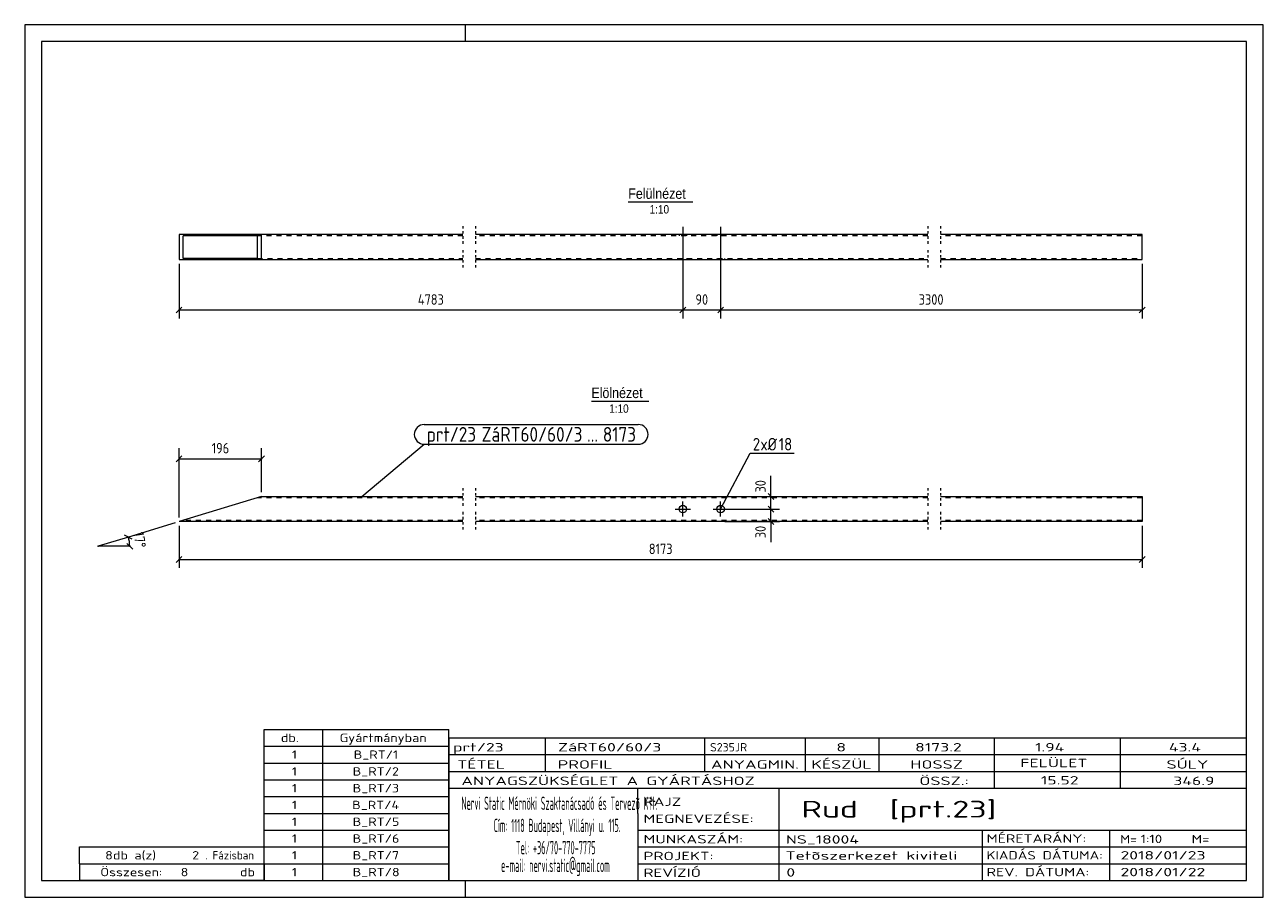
# Model space of a CAD drawing. Header units: millimetres. Extents: x 1 to 296, y 1 to 209.
import ezdxf

# ---------------------------------------------------------------- set-up
doc = ezdxf.new("R2010")
doc.units = ezdxf.units.MM
doc.header["$LTSCALE"] = 0.6
for name, pattern in [('XKITLINE00', [0]), ('XKITLINE01', [4, 1, -1, 1, -1]), ('XKITLINE02', [4, 2, -2])]:
    doc.linetypes.add(name, pattern=pattern)
for name, color, linetype, lineweight in [('Bolt', 7, 'Continuous', 0), ('BoltMark', 3, 'Continuous', 0), ('DrawingSheet', 5, 'Continuous', 0), ('OtherObjectType', 1, 'Continuous', 0), ('Part', 2, 'Continuous', 0), ('PartMark', 3, 'Continuous', 0), ('Z-DIMENSIONS', 1, 'Continuous', 0)]:
    doc.layers.add(name, color=color, linetype=linetype, lineweight=lineweight)
doc.styles.add('ARIAL', font='ARIAL.TTF')
doc.styles.add('ISOCPEUR', font='ISOCPEUR.TTF')

msp = doc.modelspace()

# ---------------------------------------------------------------- linework, layer by layer
at = {"layer": 'Bolt', "color": 4, "linetype": 'XKITLINE00', "lineweight": 0}
for p, q in [((157.75, 160.8), (157.75, 149.8)), ((166.75, 160.8), (166.75, 149.8)), ((156.85, 159), (156.85, 158.7)), ((158.65, 159), (158.65, 158.7)), ((165.85, 159), (165.85, 158.7)), ((167.65, 159), (167.65, 158.7)), ((156.85, 153.3), (156.85, 153)), ((158.65, 153.3), (158.65, 153)), ((165.85, 153.3), (165.85, 153)), ((167.65, 153.3), (167.65, 153)), ((157.75, 91.75), (157.75, 95.35)), ((166.75, 91.75), (166.75, 95.35)), ((155.95, 93.55), (159.55, 93.55)), ((164.95, 93.55), (168.55, 93.55))]:
    msp.add_line(p, q, dxfattribs=at)
for centre in [(157.75, 93.55), (166.75, 93.55)]:
    msp.add_circle(centre, 0.9, dxfattribs=at)
at = {"layer": 'BoltMark', "color": 4, "linetype": 'XKITLINE00', "lineweight": 0}
for p, q in [((166.75, 93.55), (173.82, 106.9)), ((173.82, 106.9), (184.3, 106.9))]:
    msp.add_line(p, q, dxfattribs=at)
at = {"layer": 'DrawingSheet', "color": 2, "linetype": 'XKITLINE00', "lineweight": 0}
for p, q in [((296, 209), (1, 209)), ((1, 209), (1, 1)), ((106, 205), (106, 209)), ((296, 1), (296, 209)), ((106, 1), (106, 5)), ((1, 1), (296, 1))]:
    msp.add_line(p, q, dxfattribs=at)
at = {"layer": 'DrawingSheet', "color": 3, "linetype": 'XKITLINE00', "lineweight": 0}
for p, q in [((292, 205), (5, 205)), ((5, 205), (5, 5)), ((292, 5), (292, 205)), ((5, 5), (292, 5))]:
    msp.add_line(p, q, dxfattribs=at)
at = {"layer": 'OtherObjectType', "color": 6, "linetype": 'XKITLINE00', "lineweight": 0}
for p, q in [((144.75, 166.75), (160.13, 166.75)), ((135.96, 119.25), (149.68, 119.25))]:
    msp.add_line(p, q, dxfattribs=at)
at = {"layer": 'OtherObjectType', "color": 7, "linetype": 'XKITLINE00', "lineweight": 0}
for p, q in [((58, 41), (102, 41)), ((58, 37), (58, 41)), ((72, 37), (72, 41)), ((102, 37), (102, 41)), ((102, 39), (292, 39)), ((102, 39), (102, 35)), ((102, 39), (292, 39)), ((125, 35), (125, 39)), ((163, 35), (163, 39)), ((187, 35), (187, 39)), ((204.5, 35), (204.5, 39)), ((232, 35), (232, 39)), ((262, 35), (262, 39)), ((292, 35), (292, 39)), ((58, 37), (102, 37)), ((58, 33), (58, 37)), ((72, 33), (72, 37)), ((102, 33), (102, 37)), ((58, 33), (102, 33)), ((58, 29), (58, 33)), ((72, 29), (72, 33)), ((102, 35), (292, 35)), ((102, 35), (102, 5)), ((102, 35), (292, 35)), ((102, 29), (102, 33)), ((125, 31), (125, 35)), ((163, 31), (163, 35)), ((187, 31), (187, 35)), ((204.5, 31), (204.5, 35)), ((232, 31), (232, 35)), ((262, 31), (262, 35)), ((292, 31), (292, 35)), ((102, 31), (292, 31)), ((232, 27), (232, 31)), ((262, 27), (262, 31)), ((292, 27), (292, 31)), ((58, 29), (102, 29)), ((58, 25), (58, 29)), ((72, 25), (72, 29)), ((102, 25), (102, 29)), ((102, 27), (292, 27)), ((147, 21), (147, 27)), ((180.7, 17), (180.7, 27)), ((292, 21), (292, 27)), ((58, 25), (102, 25)), ((58, 21), (58, 25)), ((72, 21), (72, 25)), ((102, 21), (102, 25)), ((58, 21), (102, 21)), ((58, 17), (58, 21)), ((72, 17), (72, 21)), ((102, 17), (102, 21)), ((147, 21), (147, 5)), ((292, 17), (292, 21)), ((58, 17), (102, 17)), ((58, 13), (58, 17)), ((72, 13), (72, 17)), ((102, 13), (102, 17)), ((147, 17), (292, 17)), ((180.7, 5), (180.7, 17)), ((229.16, 13), (229.16, 17)), ((259.5, 5), (259.5, 17)), ((292, 13), (292, 17)), ((14, 9), (14, 13)), ((14, 13), (58, 13)), ((14, 13), (58, 13)), ((58, 9), (58, 13)), ((58, 13), (102, 13)), ((58, 9), (58, 13)), ((72, 9), (72, 13)), ((102, 9), (102, 13)), ((147, 13), (292, 13)), ((229.16, 5), (229.16, 13)), ((292, 9), (292, 13)), ((14, 9), (58, 9)), ((14, 9), (14, 5)), ((14, 9), (58, 9)), ((58, 9), (58, 5)), ((58, 9), (102, 9)), ((58, 5), (58, 9)), ((72, 5), (72, 9)), ((102, 5), (102, 9)), ((147, 9), (292, 9)), ((292, 5), (292, 9)), ((58, 5), (14, 5)), ((58, 5), (102, 5)), ((102, 5), (292, 5)), ((139.5, 5), (292, 5))]:
    msp.add_line(p, q, dxfattribs=at)
at = {"layer": 'Part', "color": 2, "linetype": 'XKITLINE01', "lineweight": 0}
for p, q in [((105.37, 161), (105.37, 156.7)), ((108.37, 161), (108.37, 156.7)), ((216.14, 161), (216.14, 156.7)), ((219.14, 161), (219.14, 156.7)), ((105.37, 155.3), (105.37, 151)), ((108.37, 155.3), (108.37, 151)), ((216.14, 155.3), (216.14, 151)), ((219.14, 155.3), (219.14, 151)), ((105.37, 98.55), (105.37, 94.25)), ((108.37, 98.55), (108.37, 94.25)), ((216.14, 98.55), (216.14, 94.25)), ((219.14, 98.55), (219.14, 94.25)), ((105.37, 92.85), (105.37, 88.55)), ((108.37, 92.85), (108.37, 88.55)), ((216.14, 92.85), (216.14, 88.55)), ((219.14, 92.85), (219.14, 88.55))]:
    msp.add_line(p, q, dxfattribs=at)
at = {"layer": 'Part', "color": 2, "linetype": 'XKITLINE00', "lineweight": 0}
for p, q in [((37.74, 159), (37.74, 153)), ((105.37, 159), (37.74, 159)), ((38.72, 153.3), (38.72, 158.7)), ((56.39, 158.7), (38.72, 158.7)), ((56.39, 158.7), (56.39, 153.3)), ((57.37, 153), (57.37, 159)), ((216.14, 159), (108.37, 159)), ((267.14, 159), (219.14, 159)), ((267.14, 153), (267.14, 159)), ((37.74, 153), (105.37, 153)), ((56.39, 153.3), (38.72, 153.3)), ((108.37, 153), (216.14, 153)), ((219.14, 153), (267.14, 153)), ((57.37, 96.55), (37.74, 90.55)), ((57.37, 96.55), (105.37, 96.55)), ((108.37, 96.55), (216.14, 96.55)), ((219.14, 96.55), (267.14, 96.55)), ((267.14, 96.55), (267.14, 90.55)), ((105.37, 90.55), (37.74, 90.55)), ((216.14, 90.55), (108.37, 90.55)), ((267.14, 90.55), (219.14, 90.55))]:
    msp.add_line(p, q, dxfattribs=at)
at = {"layer": 'Part', "color": 7, "linetype": 'XKITLINE02', "lineweight": 0}
for p, q in [((105.37, 158.7), (56.39, 158.7)), ((216.14, 158.7), (108.37, 158.7)), ((267.14, 158.7), (219.14, 158.7)), ((56.39, 153.3), (105.37, 153.3)), ((108.37, 153.3), (216.14, 153.3)), ((219.14, 153.3), (267.14, 153.3)), ((105.37, 96.25), (56.39, 96.25)), ((216.14, 96.25), (108.37, 96.25)), ((267.14, 96.25), (219.14, 96.25)), ((105.37, 90.85), (38.72, 90.85)), ((216.14, 90.85), (108.37, 90.85)), ((267.14, 90.85), (219.14, 90.85))]:
    msp.add_line(p, q, dxfattribs=at)
at = {"layer": 'PartMark', "color": 7, "linetype": 'XKITLINE00', "lineweight": 0}
for p, q in [((96.14, 113.7), (147.11, 113.7)), ((81.29, 96.5), (96.14, 109)), ((96.14, 109), (147.11, 109))]:
    msp.add_line(p, q, dxfattribs=at)
for centre, start, end in [((96.14, 111.35), 90, 270), ((147.11, 111.35), 270, 90)]:
    msp.add_arc(centre, 2.35, start, end, dxfattribs=at)
at = {"layer": 'Z-DIMENSIONS', "color": 7, "linetype": 'XKITLINE00', "lineweight": 0}
for p, q in [((37.74, 152), (37.74, 139)), ((267.14, 152), (267.14, 139)), ((157.75, 150), (157.75, 139)), ((157.75, 150), (157.75, 139)), ((166.75, 150), (166.75, 139)), ((166.75, 150), (166.75, 139)), ((38.45, 141.71), (37.04, 140.29)), ((158.46, 141.71), (157.05, 140.29)), ((158.46, 141.71), (157.05, 140.29)), ((167.46, 141.71), (166.05, 140.29)), ((167.46, 141.71), (166.05, 140.29)), ((267.85, 141.71), (266.43, 140.29)), ((37.74, 141), (157.75, 141)), ((157.75, 141), (166.75, 141)), ((166.75, 141), (267.14, 141)), ((38.45, 106.26), (37.04, 104.84)), ((37.74, 91.55), (37.74, 108.05)), ((58.08, 106.26), (56.66, 104.84)), ((57.37, 97.55), (57.37, 108.05)), ((37.74, 105.55), (57.37, 105.55)), ((178.74, 96.55), (178.74, 101.43)), ((178.74, 96.55), (178.74, 101.43)), ((167.75, 96.55), (180.74, 96.55)), ((178.04, 97.26), (179.45, 95.84)), ((178.74, 93.55), (178.74, 96.55)), ((167.75, 93.55), (180.74, 93.55)), ((167.75, 93.55), (180.74, 93.55)), ((178.04, 94.26), (179.45, 92.84)), ((178.04, 94.26), (179.45, 92.84)), ((178.74, 90.55), (178.74, 93.55)), ((36.79, 90.26), (25.67, 86.86)), ((37.74, 89.55), (37.74, 79.55)), ((167.75, 90.55), (180.74, 90.55)), ((178.04, 91.26), (179.45, 89.84)), ((178.74, 90.55), (178.74, 85.67)), ((178.74, 90.55), (178.74, 85.67)), ((267.14, 89.55), (267.14, 79.55)), ((25.67, 86.86), (18.5, 84.67)), ((26.56, 86.39), (24.79, 87.33)), ((26, 84.67), (18.5, 84.67)), ((26.71, 83.96), (25.29, 85.37)), ((38.45, 82.26), (37.04, 80.84)), ((37.74, 81.55), (267.14, 81.55)), ((267.85, 82.26), (266.43, 80.84))]:
    msp.add_line(p, q, dxfattribs=at)
msp.add_arc((18.5, 84.67), 7.5, 0, 17, dxfattribs=at)
at = {"layer": 'Z-DIMENSIONS', "color": 3}
for p in [(37.74, 141), (157.75, 141), (157.75, 141), (166.75, 141), (166.75, 141), (267.14, 141), (37.74, 105.55), (57.37, 105.55), (178.74, 96.55), (178.74, 93.55), (178.74, 93.55), (178.74, 90.55), (37.74, 81.55), (267.14, 81.55)]:
    msp.add_point(p, dxfattribs=at)
at = {"layer": 'Z-DIMENSIONS', "color": 7}
for p in [(25.67, 86.86), (18.5, 84.67), (26, 84.67)]:
    msp.add_point(p, dxfattribs=at)

# ---------------------------------------------------------------- texts
at = {"layer": 'BoltMark', "color": 4, "style": 'ISOCPEUR', "width": 0.85}
for s, p in [('2', (174.42, 107.5)), ('xØ', (176.22, 107.5)), ('18', (180.6, 107.5))]:
    msp.add_text(s, height=3, dxfattribs=at).set_placement(p)
at = {"layer": 'OtherObjectType', "color": 6, "style": 'ARIAL', "width": 0.85}
for s, height, p in [('Felülnézet', 2.5, (144.75, 167.5)), ('1:10', 2, (149.85, 164)), ('Elölnézet', 2.5, (135.96, 120)), ('1:10', 2, (140.22, 116.5))]:
    msp.add_text(s, height=height, dxfattribs=at).set_placement(p)
at = {"layer": 'OtherObjectType', "color": 7, "style": 'ISOCPEUR'}
for s, height, width, p in [('db.', 2, 1.211571, (62, 38)), ('Gyártmányban', 2, 1.211571, (76, 38)), ('1', 2, 1.211571, (64.63, 34)), ('B_RT/1', 2, 1.211571, (79.35, 34)), ('prt/23', 2, 1.525501, (103, 35.76)), ('ZáRT60/60/3', 2, 1.525501, (128, 35.76)), ('S235JR', 2, 1.02, (164.22, 35.76)), ('8', 2, 1.525501, (194.32, 35.76)), ('8173.2', 2, 1.525501, (213.08, 35.76)), ('1.94', 2, 1.525501, (241.66, 35.76)), ('43.4', 2, 1.525501, (273.52, 35.76)), ('TÉTEL', 2, 1.525501, (104, 31.66)), ('PROFIL', 2, 1.525501, (127.96, 31.66)), ('ANYAGMIN.', 2, 1.525501, (164.47, 31.66)), ('KÉSZÜL', 2, 1.525501, (188.37, 31.66)), ('HOSSZ', 2, 1.525501, (211.96, 31.66)), ('FELÜLET', 2, 1.525501, (238.13, 32)), ('SÚLY', 2, 1.525501, (272.96, 31.66)), ('1', 2, 1.211571, (64.63, 30)), ('B_RT/2', 2, 1.211571, (79.1, 30)), ('ANYAGSZÜKSÉGLET A GYÁRTÁSHOZ', 2, 1.525501, (105, 27.75)), ('ÖSSZ.:', 2, 1.525501, (214.1, 27.75)), ('15.52', 2, 1.525501, (243.05, 27.88)), ('346.9', 2, 1.525501, (274.59, 27.75)), ('1', 2, 1.211571, (64.63, 26)), ('B_RT/3', 2, 1.211571, (79.1, 26)), ('1', 2, 1.211571, (64.63, 22)), ('B_RT/4', 2, 1.211571, (78.98, 22)), ('Nervi Static Mérnöki\xa0Szaktanácsadó\xa0és\xa0Tervezõ Kft.', 3.1765, 0.403093, (105, 21.82)), ('RAJZ', 2, 1.445, (148.38, 22.78)), ('Rud  [prt.23]', 4, 1.474651, (186, 20)), ('MEGNEVEZÉSE:', 2, 1.445, (148.38, 18.72)), ('1', 2, 1.211571, (64.63, 18)), ('B_RT/5', 2, 1.211571, (79.1, 18)), ('Cím:\xa01118 Budapest, Villányi u. 115.', 3.1765, 0.403093, (112.69, 16.53)), ('1', 2, 1.211571, (64.63, 14)), ('B_RT/6', 2, 1.211571, (79.1, 14)), ('MUNKASZÁM:', 2, 1.445, (148.38, 13.84)), ('NS_18004', 2, 1.525501, (182.28, 13.78)), ('MÉRETARÁNY:', 2, 1.36, (230.1, 14)), ('M=', 2, 1.211571, (261.91, 13.84)), ('1:10', 2, 1.275, (266.79, 13.9)), ('M=', 2, 1.275, (278.95, 13.87)), ('8', 2, 1.211571, (20.14, 10)), ('db a(z)', 2, 1.211571, (22, 10)), ('2', 2, 1.211571, (40.86, 10)), ('. Fázisban', 2, 0.935, (44, 10)), ('1', 2, 1.211571, (64.63, 10)), ('B_RT/7', 2, 1.211571, (79.1, 10)), ('Tel:\xa0+36/70-770-7775', 3.1765, 0.403093, (117.97, 11.24)), ('PROJEKT:', 2, 1.445, (148.38, 9.84)), ('Tetõszerkezet kiviteli ', 2, 1.525501, (182.2, 9.94)), ('KIADÁS DÁTUMA:', 2, 1.275, (230.1, 10)), ('2018/01/23', 2, 1.525501, (262, 10)), ('e-mail:\xa0nervi.static@gmail.com', 3.1765, 0.403093, (114.45, 7)), ('Összesen:            db', 2, 1.211571, (19, 6)), ('8', 2, 1.211571, (38.14, 6)), ('1', 2, 1.211571, (64.63, 6)), ('B_RT/8', 2, 1.211571, (79.1, 6)), ('REVÍZIÓ', 2, 1.445, (148.38, 5.84)), ('0', 2, 1.525501, (182.41, 5.92)), ('REV. DÁTUMA:', 2, 1.36, (230.1, 6)), ('2018/01/22', 2, 1.525501, (262, 6))]:
    msp.add_text(s, height=height, dxfattribs=dict(at, width=width)).set_placement(p)
at = {"layer": 'PartMark', "color": 3, "style": 'ISOCPEUR', "width": 0.85}
for s, p in [('prt/23', (96.74, 109.6)), ('ZáRT60/60/3', (109.82, 109.6)), ('8173', (138.69, 109.6)), ('...', (134.93, 109.6))]:
    msp.add_text(s, height=3.5, dxfattribs=at).set_placement(p)
at = {"layer": 'Z-DIMENSIONS', "color": 3, "style": 'ISOCPEUR', "width": 0.85}
for s, p in [('4783', (94.63, 142.25)), ('90', (160.75, 142.25)), ('3300', (213.94, 142.25)), ('196', (45.52, 106.8)), ('8173', (149.65, 82.8))]:
    msp.add_text(s, height=2.5, dxfattribs=at).set_placement(p)
for s, rotation, p in [('30', 90.0002, (177.49, 97.49)), ('30', 90.0002, (177.49, 86.6)), ('17°', -81.4975, (26.88, 87.87))]:
    msp.add_text(s, height=2.5, rotation=rotation, dxfattribs=at).set_placement(p)

doc.saveas('drawing.dxf')
